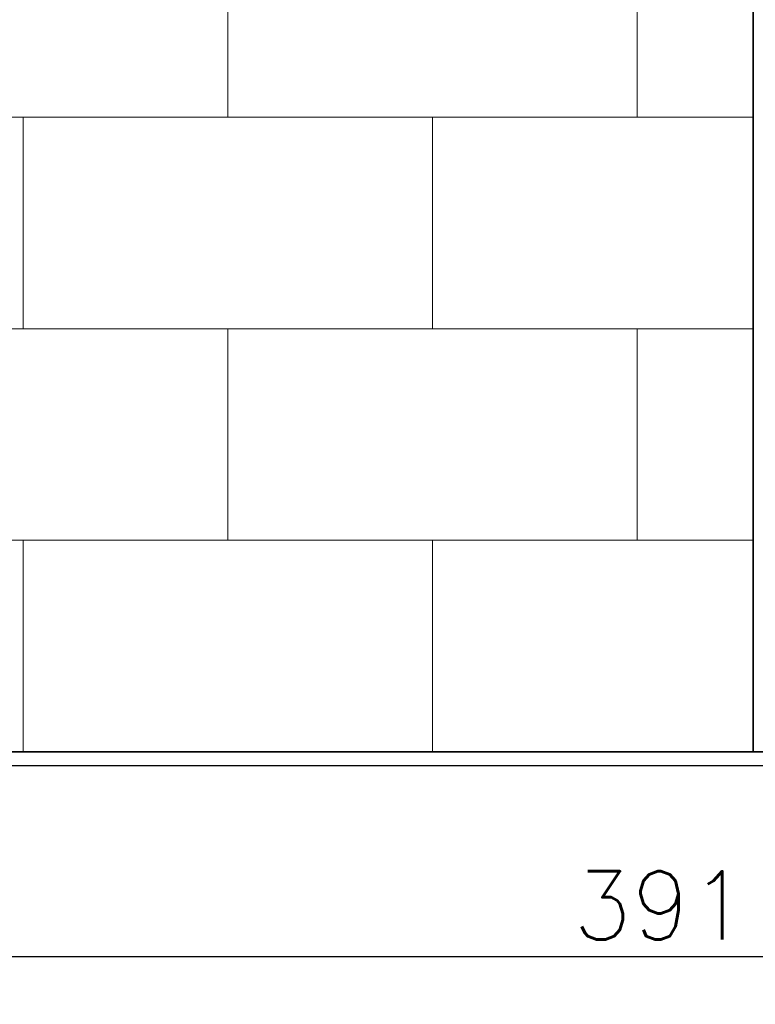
# Model space of a CAD drawing. Header units: millimetres. Extents: x 15214 to 140083, y -437840 to -79279.
# Tile 37 of 64: x 36805 to 36913, y -198447 to -198302. Entities that reach past the tile are written whole.
import ezdxf

# ---------------------------------------------------------------- set-up
doc = ezdxf.new("R2010")
doc.units = ezdxf.units.MM
doc.layers.get('0').update_dxf_attribs({"lineweight": 0})
for name, color, linetype, lineweight in [('1_POSADZKA PODZIAŁY', 151, 'Continuous', 0), ('Istn-sciany', 3, 'Continuous', 30), ('Sciany', 2, 'Continuous', 35)]:
    doc.layers.add(name, color=color, linetype=linetype, lineweight=lineweight)
doc.styles.add('TXT', font='simplex.shx')
doc.dimstyles.new('DIM50', dxfattribs={"dimscale": 5, "dimtxt": 2, "dimasz": 1, "dimexe": 0, "dimexo": 0, "dimgap": 0.5, "dimtad": 1, "dimdec": 4, "dimrnd": 0.5, "dimdsep": 46, "dimtxsty": 'TXT', "dimblk": 'TICK1', "dimblk1": 'TICK1', "dimblk2": 'TICK1', "dimsah": 1, "dimcen": 0, "dimse1": 1, "dimse2": 1, "dimclrd": 1, "dimclre": 7, "dimclrt": 9, "dimadec": 0, "dimazin": 0, "dimtfac": 1, "dimtdec": 4, "dimtmove": 2, "dimatfit": 3, "dimldrblk": 'TICK1', "dimfxl": 1, "dimtolj": 1, "dimarcsym": 0})

# ---------------------------------------------------------------- blocks, each defined once
blk = doc.blocks.new('TICK1')
at = {"color": 0}
for p, q in [((0, -1.4), (0, 1.4)), ((0, 0), (-1, 0))]:
    blk.add_line(p, q, dxfattribs=at)
at = {"color": 2}
blk.add_line((-1, -1), (1, 1), dxfattribs=at)
blk = doc.blocks.new('*D1471')
at = {"layer": 'DEFPOINTS', "color": 0, "transparency": 16777216}
for p in [(36703.62, -198409.55), (37094.62, -198409.55), (37094.62, -198439.55)]:
    blk.add_point(p, dxfattribs=at)
at = {"layer": 'Sciany', "color": 1, "lineweight": -2, "transparency": 16777216}
blk.add_line((36708.62, -198439.55), (37089.62, -198439.55), dxfattribs=at)
at = {"layer": 'Sciany', "color": 1, "lineweight": -2, "transparency": 16777216, "xscale": 5, "yscale": 5, "zscale": 5, "rotation": 180}
blk.add_blockref('TICK1', (36703.62, -198439.55), dxfattribs=at)
at = {"layer": 'Sciany', "color": 1, "lineweight": -2, "transparency": 16777216, "xscale": 5, "yscale": 5, "zscale": 5}
blk.add_blockref('TICK1', (37094.62, -198439.55), dxfattribs=at)
at = {"layer": 'Sciany', "color": 9, "transparency": 16777216, "insert": (36899.12, -198432.05), "char_height": 10, "attachment_point": 5, "style": 'TXT'}
blk.add_mtext('\\A1;391', dxfattribs=at)

msp = doc.modelspace()

# ---------------------------------------------------------------- linework, layer by layer
at = {"layer": '1_POSADZKA PODZIAŁY', "linetype": 'Continuous'}
msp.add_lwpolyline([(36714.6213, -198172.54718), (36912.6213, -198172.54718), (36912.6213, -198409.54718), (36714.6213, -198409.54718)], close=True, dxfattribs=at)
for points in [[(36835.6213, -198316.54718), (36835.6213, -198285.54718)], [(36895.6213, -198316.54718), (36895.6213, -198285.54718)], [(36714.6213, -198316.54718), (36912.6213, -198316.54718)], [(36805.6213, -198347.54718), (36805.6213, -198316.54718)], [(36865.6213, -198347.54718), (36865.6213, -198316.54718)], [(36714.6213, -198347.54718), (36912.6213, -198347.54718)], [(36835.6213, -198378.54718), (36835.6213, -198347.54718)], [(36895.6213, -198378.54718), (36895.6213, -198347.54718)], [(36714.6213, -198378.54718), (36912.6213, -198378.54718)], [(36805.6213, -198409.54718), (36805.6213, -198378.54718)], [(36865.6213, -198409.54718), (36865.6213, -198378.54718)]]:
    msp.add_lwpolyline(points, dxfattribs=at)
at = {"layer": 'Istn-sciany'}
msp.add_lwpolyline([(36703.6213, -198411.54718), (37094.6213, -198411.54718)], dxfattribs=at)
at = {"layer": 'Sciany'}
for points in [[(36912.6213, -198409.54718), (36912.6213, -198133.54718)], [(36703.6213, -198409.54718), (37094.6213, -198409.54718)]]:
    msp.add_lwpolyline(points, dxfattribs=at)

# ---------------------------------------------------------------- dimensions: what is measured, and where the dimension line sits
dim = msp.add_linear_dim(base=(37094.6213, -198439.54718), p1=(36703.6213, -198409.54718), p2=(37094.6213, -198409.54718), dimstyle='DIM50', override={"dimfxl": 0}, dxfattribs=at)
dim.commit()
dim.dimension.update_dxf_attribs({"geometry": '*D1471', "text_midpoint": (36899.1213, -198432.04718)})

doc.saveas('drawing.dxf')
